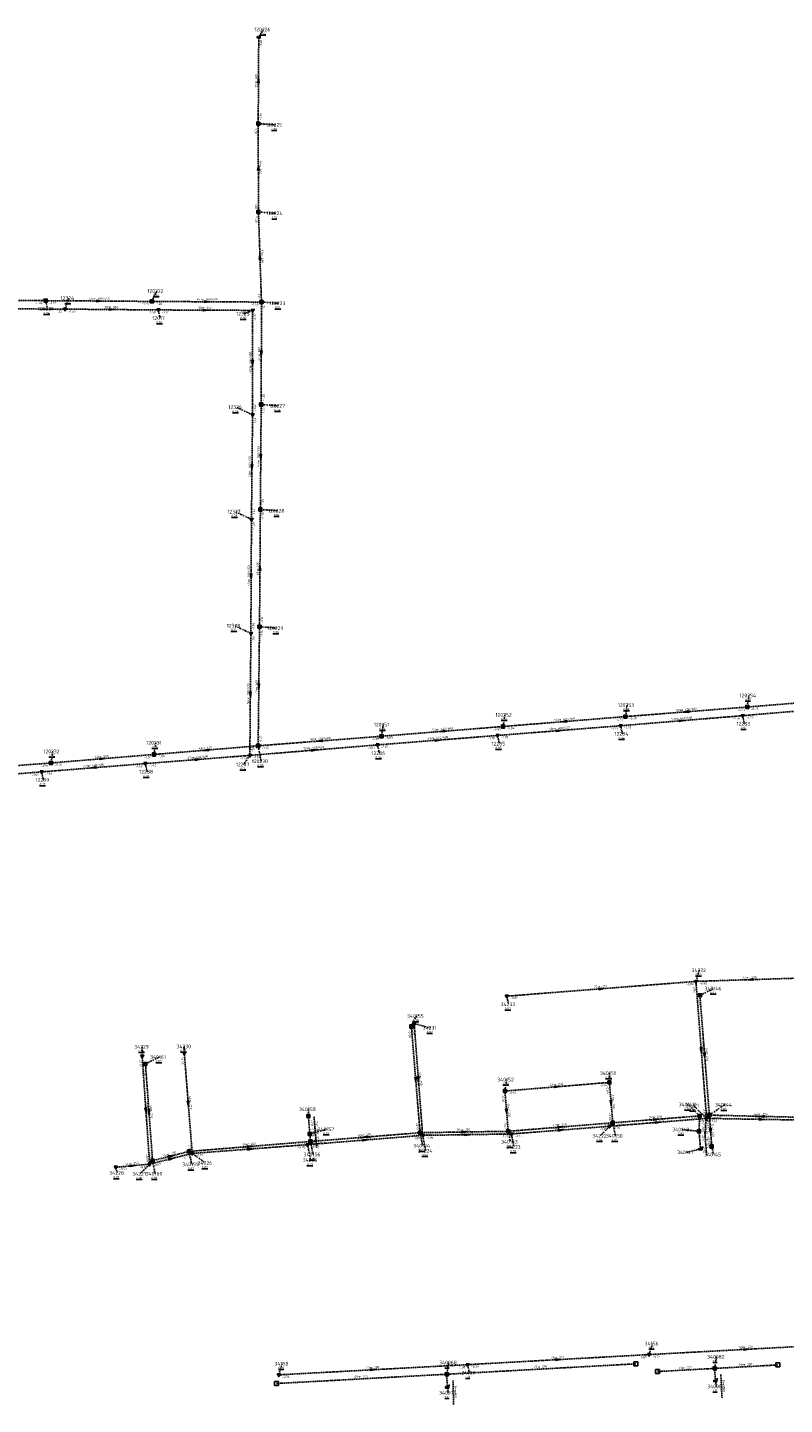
# Model space of a CAD drawing. Extents: x 188323 to 208361, y 565368 to 574910.
# Tile 72 of 256: x 200662 to 200970, y 568777 to 569338. Entities that reach past the tile are written whole.
import ezdxf

# ---------------------------------------------------------------- set-up
doc = ezdxf.new("R2010")
doc.units = 0
doc.linetypes.add('DASHDOT', pattern=[1, 0.5, -0.25, 0, -0.25])
doc.linetypes.add('DASHED', pattern=[0.75, 0.5, -0.25])
doc.layers.get('0').update_dxf_attribs({"linetype": 'CONTINUOUS'})
for name, color, linetype in [('RIO-AFM', 7, 'CONTINUOUS'), ('RIO-BOK', 7, 'CONTINUOUS'), ('RIO-DET', 7, 'CONTINUOUS'), ('RIO-KNP', 7, 'CONTINUOUS'), ('RIO-KNR', 7, 'CONTINUOUS'), ('RIO-LAG_1B', 7, 'DASHED'), ('RIO-LAG_2B', 7, 'DASHED'), ('RIO-LEN', 7, 'CONTINUOUS'), ('RIO-MVD', 1, 'CONTINUOUS'), ('RIO-VRB', 6, 'DASHDOT'), ('RIO-VRH', 7, 'CONTINUOUS')]:
    doc.layers.add(name, color=color, linetype=linetype)
doc.styles.add('RIO-TXT', font='isocp.shx')

# ---------------------------------------------------------------- blocks, each defined once
blk = doc.blocks.new('L_VHR')
blk.add_lwpolyline([(-0.5, 0), (0.5, 0), (-0.5, 0.15), (-0.5, -0.15), (0.5, 0)])
blk = doc.blocks.new('K_IPD')
blk.add_lwpolyline([(-0.496027, 0.307994), (0.503973, 0.307994), (0.003973, -0.558031)], close=True)
blk.add_solid([(-0.496027, 0.307994), (0.503973, 0.307994), (0.003973, -0.558031)])
at = {"style": 'RIO-TXT', "flags": 1}
blk.add_attdef('KNOOPNAAM', (2, 2), '', height=1, dxfattribs=at)
blk = doc.blocks.new('K_IPR')
blk.add_lwpolyline([(-0.5, -0.5), (0.5, -0.5), (0.5, 0.5), (-0.5, 0.5)], close=True)
blk.add_solid([(-0.5, 0.5), (0.5, 0.5), (-0.5, -0.5), (0.5, -0.5)])
at = {"style": 'RIO-TXT', "flags": 1}
blk.add_attdef('KNOOPNAAM', (2, 2), '', height=1, dxfattribs=at)
blk = doc.blocks.new('K_UTB')
blk.add_lwpolyline([(0.5, 0.15), (0.5, -0.3), (-0.5, -0.3), (-0.5, 0.15), (-0.45, 0.15), (-0.45, -0.25), (0, -0.25), (0.45, -0.25), (0.45, 0.15)], close=True)
blk.add_lwpolyline([(0.85, 0.6), (0.55, 0.65), (0.614828, 0.459583), (0.850842, 0.598937)])
blk.add_arc((0.85, -0.25), 0.85, 90, 180)
at = {"style": 'RIO-TXT', "flags": 1}
blk.add_attdef('KNOOPNAAM', (2, 2), '', height=1, dxfattribs=at)
blk = doc.blocks.new('K_DIV')
for p, q in [((-0.65, 0.65), (-0.65, -0.65)), ((0.65, 0.65), (-0.65, 0.65)), ((0.65, -0.65), (0.65, 0.65)), ((-0.65, -0.65), (0.65, -0.65))]:
    blk.add_line(p, q)
blk = doc.blocks.new('583_03______340068____340079_')
at = {"layer": 'RIO-LAG_1B'}
blk.add_line((0, 0), (0.247, -9.818), dxfattribs=at)
at = {"layer": 'RIO-AFM', "style": 'RIO-TXT'}
blk.add_text('r 200', height=0.9, rotation=271.4193, dxfattribs=at).set_placement((0.5966, -3.8167))
at = {"layer": 'RIO-LEN', "style": 'RIO-TXT'}
blk.add_text('5m', height=0.9, rotation=271.4193, dxfattribs=at).set_placement((0.5557, -2.1973))
blk = doc.blocks.new('585_03______340082____340083_')
at = {"layer": 'RIO-LAG_1B'}
blk.add_line((0, 0), (0.497, -9.809), dxfattribs=at)
at = {"layer": 'RIO-AFM', "style": 'RIO-TXT'}
blk.add_text('r 200', height=0.9, rotation=272.8769, dxfattribs=at).set_placement((0.6935, -3.8003))
at = {"layer": 'RIO-LEN', "style": 'RIO-TXT'}
blk.add_text('5m', height=0.9, rotation=272.8769, dxfattribs=at).set_placement((0.6114, -2.1824))
blk = doc.blocks.new('588_03______340147____340148_')
at = {"layer": 'RIO-LAG_1B'}
blk.add_line((0, 0), (-0.765, 9.791), dxfattribs=at)
at = {"layer": 'RIO-AFM', "style": 'RIO-TXT'}
blk.add_text('r 250', height=0.9, rotation=274.456, dxfattribs=at).set_placement((0.0329, 6.0117))
at = {"layer": 'RIO-BOK', "style": 'RIO-TXT'}
for p in [(-2.0513, 8.2861), (-1.7136, 3.9793)]:
    blk.add_text('-0.74', height=0.9, rotation=274.456, dxfattribs=at).set_placement(p)
at = {"layer": 'RIO-LEN', "style": 'RIO-TXT'}
blk.add_text('7m', height=0.9, rotation=274.456, dxfattribs=at).set_placement((-0.0938, 7.6268))
blk = doc.blocks.new('589_03______340148____340149_')
at = {"layer": 'RIO-LAG_1B'}
blk.add_line((0, 0), (0.296, 9.816), dxfattribs=at)
at = {"layer": 'RIO-AFM', "style": 'RIO-TXT'}
blk.add_text('r 250', height=0.9, rotation=88.2609, dxfattribs=at).set_placement((-0.3841, 3.8434))
at = {"layer": 'RIO-BOK', "style": 'RIO-TXT'}
for p in [(1.5721, 5.6749), (1.4416, 1.3569)]:
    blk.add_text('-0.74', height=0.9, rotation=88.2609, dxfattribs=at).set_placement(p)
at = {"layer": 'RIO-LEN', "style": 'RIO-TXT'}
blk.add_text('6m', height=0.9, rotation=88.2609, dxfattribs=at).set_placement((-0.433, 2.2242))
blk = doc.blocks.new('590_03______340156____340157_')
at = {"layer": 'RIO-LAG_1B'}
blk.add_line((0, 0), (-0.801, 9.788), dxfattribs=at)
at = {"layer": 'RIO-AFM', "style": 'RIO-TXT'}
blk.add_text('r 315', height=0.9, rotation=274.6641, dxfattribs=at).set_placement((0.0106, 6.0117))
at = {"layer": 'RIO-BOK', "style": 'RIO-TXT'}
for p in [(-2.0818, 8.2784), (-1.7285, 3.9729)]:
    blk.add_text('-1.16', height=0.9, rotation=274.6641, dxfattribs=at).set_placement(p)
at = {"layer": 'RIO-LEN', "style": 'RIO-TXT'}
blk.add_text('3m', height=0.9, rotation=274.6641, dxfattribs=at).set_placement((-0.1219, 7.6262))
blk = doc.blocks.new('591_03______340157____340158_')
at = {"layer": 'RIO-LAG_1B'}
blk.add_line((0, 0), (-0.794, 9.788), dxfattribs=at)
at = {"layer": 'RIO-AFM', "style": 'RIO-TXT'}
blk.add_text('r 315', height=0.9, rotation=274.623, dxfattribs=at).set_placement((0.0149, 6.0111))
at = {"layer": 'RIO-BOK', "style": 'RIO-TXT'}
for p in [(-2.0759, 8.2793), (-1.7256, 3.9735)]:
    blk.add_text('-1.16', height=0.9, rotation=274.623, dxfattribs=at).set_placement(p)
at = {"layer": 'RIO-LEN', "style": 'RIO-TXT'}
blk.add_text('7m', height=0.9, rotation=274.623, dxfattribs=at).set_placement((-0.1164, 7.6257))

msp = doc.modelspace()

# ---------------------------------------------------------------- linework, layer by layer
at = {"layer": 'RIO-LAG_1B'}
for p, q in [((200756.096, 569298.624), (200756.304, 569333.888)), ((200756.192, 569262.592), (200756.096, 569298.624)), ((200757.424, 569225.92), (200756.192, 569262.592)), ((200633.184, 569226.752), (200669.52, 569226.496)), ((200669.52, 569226.496), (200712.752, 569226.176)), ((200712.752, 569226.176), (200757.424, 569225.92)), ((200757.424, 569225.92), (200757.296, 569184.192)), ((200757.296, 569184.192), (200756.976, 569141.44)), ((200756.976, 569141.44), (200756.624, 569093.696)), ((200756.624, 569093.696), (200756.064, 569045.184)), ((200955.264, 569060.992), (201001.168, 569064.704)), ((200905.664, 569057.088), (200955.264, 569060.992)), ((200855.84, 569053.056), (200905.664, 569057.088)), ((200806.304, 569049.088), (200756.064, 569045.184)), ((200806.304, 569049.088), (200855.84, 569053.056)), ((200756.064, 569045.184), (200713.632, 569041.664)), ((200671.696, 569038.208), (200629.568, 569034.944)), ((200671.696, 569038.208), (200713.632, 569041.664)), ((200939.856, 568894.784), (200935.984, 568943.552)), ((200822.016, 568887.616), (200818.464, 568930.88)), ((200713.056, 568876.224), (200710.16, 568915.648)), ((200899.12, 568908.096), (200856.576, 568904.576)), ((200900.512, 568891.648), (200899.12, 568908.096)), ((200856.576, 568904.576), (200857.936, 568888.192)), ((200777.12, 568887.104), (200776.528, 568894.4)), ((200900.512, 568891.648), (200857.936, 568888.192)), ((200935.856, 568894.464), (200900.512, 568891.648)), ((200935.664, 568888.192), (200935.856, 568894.464)), ((200982.224, 568893.76), (200939.856, 568894.784)), ((200939.856, 568894.784), (200940.832, 568881.984)), ((200777.376, 568884.032), (200777.12, 568887.104)), ((200822.016, 568887.616), (200777.376, 568884.032)), ((200857.936, 568888.192), (200822.016, 568887.616)), ((200936.224, 568881.024), (200935.664, 568888.192)), ((200727.936, 568880), (200713.056, 568876.224)), ((200777.376, 568884.032), (200727.936, 568880)), ((200909.856, 568793.472), (200832.928, 568789.248)), ((200942.016, 568791.616), (200918.704, 568790.336)), ((200967.68, 568793.024), (200942.016, 568791.616)), ((200942.016, 568791.616), (200942.272, 568786.624)), ((200832.928, 568789.248), (200763.6, 568785.472)), ((200832.928, 568789.248), (200833.056, 568784))]:
    msp.add_line(p, q, dxfattribs=at)
at = {"layer": 'RIO-LAG_2B'}
for p, q in [((200639.44, 569223.232), (200677.408, 569223.04)), ((200677.408, 569223.04), (200715.44, 569222.72)), ((200715.44, 569222.72), (200753.824, 569222.528)), ((200753.824, 569222.528), (200753.792, 569180.032)), ((200753.792, 569180.032), (200753.344, 569137.408)), ((200753.344, 569137.408), (200753.104, 569091.008)), ((200752.688, 569041.28), (200753.104, 569091.008)), ((200999.488, 569061.376), (200953.424, 569057.472)), ((200903.696, 569053.376), (200853.584, 569049.408)), ((200953.424, 569057.472), (200903.696, 569053.376)), ((200853.584, 569049.408), (200804.72, 569045.568)), ((200804.72, 569045.568), (200752.688, 569041.28)), ((200710.112, 569037.952), (200667.872, 569034.56)), ((200752.688, 569041.28), (200710.112, 569037.952)), ((200625.824, 569031.36), (200667.872, 569034.56)), ((200934.368, 568949.248), (200857.344, 568943.232)), ((200934.368, 568949.248), (200978.736, 568950.656)), ((200938.72, 568893.44), (200934.368, 568949.248)), ((200823.072, 568886.528), (200819.616, 568932.032)), ((200711.872, 568874.816), (200708.816, 568918.848)), ((200729.216, 568879.168), (200725.984, 568920)), ((200938.72, 568893.44), (200899.232, 568890.24)), ((200983.472, 568892.672), (200938.72, 568893.44)), ((200823.072, 568886.528), (200776.192, 568882.752)), ((200859.216, 568887.104), (200823.072, 568886.528)), ((200899.232, 568890.24), (200859.216, 568887.104)), ((200776.192, 568882.752), (200729.216, 568879.168)), ((200711.872, 568874.816), (200698.096, 568873.536)), ((200729.216, 568879.168), (200711.872, 568874.816)), ((200915.264, 568797.248), (200994.64, 568801.536)), ((200841.376, 568793.152), (200915.264, 568797.248)), ((200764.48, 568788.992), (200841.376, 568793.152))]:
    msp.add_line(p, q, dxfattribs=at)
at = {"layer": 'RIO-VRB'}
for p, q in [((200756.3, 569333.9), (200758.2764, 569336.9558)), ((200756.1, 569298.6), (200763.0675, 569298.0713)), ((200756.2, 569262.6), (200763.1675, 569262.0713)), ((200677.4, 569223.01), (200678.7933, 569227.5394)), ((200712.75, 569226.19), (200714.7871, 569230.4193)), ((200669.52, 569226.5), (200670.2271, 569223.1868)), ((200715.44, 569222.73), (200716.1471, 569219.4168)), ((200753.82, 569222.51), (200750.2917, 569221.1712)), ((200757.42, 569225.94), (200764.3875, 569225.4113)), ((200753.8, 569180), (200747.151, 569183.1179)), ((200757.3, 569184.19), (200764.2675, 569183.6613)), ((200753.34, 569137.44), (200746.691, 569140.5579)), ((200756.98, 569141.44), (200763.9475, 569140.9113)), ((200753.11, 569091), (200746.461, 569094.1179)), ((200756.63, 569093.69), (200763.5975, 569093.1613)), ((200955.27, 569061), (200955.9771, 569065.7132)), ((200905.67, 569057.06), (200906.3771, 569061.7732)), ((200806.3, 569049.1), (200807.0071, 569053.8132)), ((200855.84, 569053.06), (200856.5471, 569057.7732)), ((200903.7, 569053.38), (200904.4071, 569050.0668)), ((200953.42, 569057.5), (200954.1271, 569054.1868)), ((200853.59, 569049.38), (200854.2971, 569046.0668)), ((200671.7, 569038.19), (200672.4071, 569042.9032)), ((200713.63, 569041.68), (200714.3371, 569046.3932)), ((200756.07, 569045.16), (200757.2976, 569038.8923)), ((200804.72, 569045.56), (200805.4271, 569042.2468)), ((200710.12, 569037.92), (200710.8271, 569034.6068)), ((200752.69, 569041.31), (200750.1544, 569037.6138)), ((200667.88, 569034.58), (200668.5871, 569031.2668)), ((200934.36, 568949.23), (200935.7533, 568953.7594)), ((200857.34, 568943.22), (200858.0471, 568939.9068)), ((200935.99, 568943.56), (200941.6986, 568946.338)), ((200818.47, 568930.9), (200820.5071, 568935.1293)), ((200819.61, 568932.03), (200826.2582, 568930.31)), ((200708.81, 568918.82), (200708.8095, 568922.595)), ((200725.98, 568919.98), (200725.9797, 568922.755)), ((200710.16, 568915.65), (200715.8686, 568918.428)), ((200856.57, 568904.57), (200857.2771, 568909.2832)), ((200899.12, 568908.12), (200899.1195, 568911.895)), ((200776.53, 568894.41), (200776.5297, 568897.185)), ((200935.85, 568894.49), (200931.1953, 568899.0938)), ((200938.72, 568893.45), (200933.2991, 568898.6964)), ((200939.85, 568894.76), (200945.9769, 568898.9978)), ((200900.52, 568891.66), (200901.5741, 568886.3771)), ((200777.12, 568887.1), (200784.0875, 568889.0287)), ((200822.01, 568887.61), (200823.0641, 568882.3271)), ((200823.07, 568886.5), (200824.2976, 568880.2323)), ((200857.94, 568888.21), (200858.8206, 568883.912)), ((200859.21, 568887.09), (200860.2641, 568881.8071)), ((200899.24, 568890.26), (200895.337, 568886.3047)), ((200935.66, 568888.2), (200928.585, 568888.8978)), ((200727.94, 568880.01), (200728.9941, 568874.7271)), ((200776.2, 568882.75), (200777.4276, 568876.4823)), ((200777.37, 568884.03), (200778.4241, 568878.7471)), ((200936.22, 568881), (200930.5121, 568879.6202)), ((200940.83, 568882.01), (200941.5371, 568878.6968)), ((200711.88, 568874.83), (200707.977, 568870.8747)), ((200713.05, 568876.2), (200714.1041, 568870.9171)), ((200729.21, 568879.14), (200734.6294, 568875.2919)), ((200698.1, 568873.55), (200698.6335, 568871.2216)), ((200915.26, 568797.24), (200916.6533, 568801.7694)), ((200942.02, 568791.62), (200942.7271, 568796.3332)), ((200764.48, 568789.01), (200765.8733, 568793.5394)), ((200832.92, 568789.27), (200833.6271, 568793.9832)), ((200841.37, 568793.18), (200842.0771, 568789.8668)), ((200942.27, 568786.63), (200942.8035, 568784.3016)), ((200833.05, 568783.99), (200833.5835, 568781.6616))]:
    msp.add_line(p, q, dxfattribs=at)

# ---------------------------------------------------------------- block references
at = {"layer": 'RIO-DET'}
for name, p in [('591_03______340157____340158_', (200779.616, 568884.608)), ('590_03______340156____340157_', (200779.872, 568881.536)), ('589_03______340148____340149_', (200938.16, 568885.696)), ('588_03______340147____340148_', (200938.72, 568878.528)), ('583_03______340068____340079_', (200835.424, 568786.752)), ('585_03______340082____340083_', (200944.512, 568789.12))]:
    msp.add_blockref(name, p, dxfattribs=at)
at = {"layer": 'RIO-KNP', "xscale": 1.25, "yscale": 1.25, "zscale": 1.25}
for name, p in [('K_UTB', (200756.304, 569333.888)), ('K_IPR', (200756.096, 569298.624)), ('K_IPR', (200756.192, 569262.592)), ('K_IPR', (200669.52, 569226.496)), ('K_IPD', (200677.408, 569223.04)), ('K_IPR', (200712.752, 569226.176)), ('K_IPD', (200715.44, 569222.72)), ('K_IPD', (200753.824, 569222.528)), ('K_IPR', (200757.424, 569225.92)), ('K_IPR', (200757.296, 569184.192)), ('K_IPD', (200753.792, 569180.032)), ('K_IPD', (200753.344, 569137.408)), ('K_IPR', (200756.976, 569141.44)), ('K_IPR', (200756.624, 569093.696)), ('K_IPD', (200753.104, 569091.008)), ('K_IPR', (200955.264, 569060.992)), ('K_IPR', (200855.84, 569053.056)), ('K_IPD', (200903.696, 569053.376)), ('K_IPR', (200905.664, 569057.088)), ('K_IPD', (200953.424, 569057.472)), ('K_IPR', (200806.304, 569049.088)), ('K_IPD', (200853.584, 569049.408)), ('K_IPR', (200713.632, 569041.664)), ('K_IPR', (200756.064, 569045.184)), ('K_IPD', (200804.72, 569045.568)), ('K_IPR', (200671.696, 569038.208)), ('K_IPD', (200710.112, 569037.952)), ('K_IPD', (200752.688, 569041.28)), ('K_IPD', (200667.872, 569034.56)), ('K_IPD', (200934.368, 568949.248)), ('K_IPD', (200857.344, 568943.232)), ('K_IPR', (200935.984, 568943.552)), ('K_IPR', (200818.464, 568930.88)), ('K_IPD', (200819.616, 568932.032)), ('K_IPD', (200708.816, 568918.848)), ('K_IPD', (200725.984, 568920)), ('K_IPR', (200710.16, 568915.648)), ('K_IPR', (200899.12, 568908.096)), ('K_IPR', (200856.576, 568904.576)), ('K_IPR', (200776.528, 568894.4)), ('K_IPR', (200900.512, 568891.648)), ('K_IPR', (200935.856, 568894.464)), ('K_IPD', (200938.72, 568893.44)), ('K_IPR', (200939.856, 568894.784)), ('K_IPR', (200777.12, 568887.104)), ('K_IPR', (200822.016, 568887.616)), ('K_IPD', (200823.072, 568886.528)), ('K_IPR', (200857.936, 568888.192)), ('K_IPD', (200859.216, 568887.104)), ('K_IPD', (200899.232, 568890.24)), ('K_IPR', (200935.664, 568888.192)), ('K_IPR', (200727.936, 568880)), ('K_IPD', (200729.216, 568879.168)), ('K_IPD', (200776.192, 568882.752)), ('K_IPR', (200777.376, 568884.032)), ('K_UTB', (200936.224, 568881.024)), ('K_IPR', (200940.832, 568881.984)), ('K_IPD', (200698.096, 568873.536)), ('K_IPD', (200711.872, 568874.816)), ('K_IPR', (200713.056, 568876.224)), ('K_IPD', (200915.264, 568797.248)), ('K_IPR', (200832.928, 568789.248)), ('K_IPD', (200841.376, 568793.152)), ('K_DIV', (200909.856, 568793.472)), ('K_DIV', (200918.704, 568790.336)), ('K_IPR', (200942.016, 568791.616)), ('K_DIV', (200967.68, 568793.024)), ('K_DIV', (200763.6, 568785.472)), ('K_IPD', (200764.48, 568788.992)), ('K_UTB', (200833.056, 568784)), ('K_UTB', (200942.272, 568786.624))]:
    msp.add_blockref(name, p, dxfattribs=at)
at = {"layer": 'RIO-VRH', "xscale": 2, "yscale": 2, "zscale": 2}
for p, rotation in [((200756.2, 569316.25), 89.6663), ((200756.15, 569280.6), 90.1682), ((200756.81, 569244.27), 91.9149), ((200691.135, 569226.345), 359.5892), ((200696.42, 569222.87), 359.5783), ((200734.63, 569222.62), 359.6716), ((200735.085, 569226.065), 359.6794), ((200757.36, 569205.065), 269.8263), ((200753.81, 569201.255), 269.964), ((200757.14, 569162.815), 269.5621), ((200753.57, 569158.72), 269.3717), ((200753.225, 569114.22), 269.7072), ((200756.805, 569117.565), 449.571), ((200756.35, 569069.425), 269.3299), ((200752.9, 569066.155), 269.5067), ((200930.47, 569059.03), 184.5413), ((200880.755, 569055.06), 184.589), ((200928.56, 569055.44), 364.7365), ((200829.155, 569047.47), 364.4691), ((200831.07, 569051.08), 184.5698), ((200878.645, 569051.38), 364.5635), ((200734.85, 569043.42), 184.6872), ((200778.705, 569043.435), 364.6693), ((200781.185, 569047.13), 184.4846), ((200689, 569036.25), 184.5206), ((200692.665, 569039.935), 4.7575), ((200731.405, 569039.615), 364.5526), ((200956.545, 568949.95), 181.8587), ((200895.85, 568946.225), 364.4614), ((200936.54, 568921.34), 274.478), ((200937.92, 568919.16), 274.5312), ((200820.24, 568909.255), 274.6835), ((200821.34, 568909.265), 274.3544), ((200877.845, 568906.345), 364.7687), ((200710.345, 568896.825), 274.0008), ((200711.605, 568895.925), 274.1985), ((200727.595, 568899.56), 274.5307), ((200857.255, 568896.39), 274.7954), ((200899.82, 568899.89), 274.8702), ((200918.185, 568893.075), 364.5793), ((200918.98, 568891.855), 364.619), ((200961.04, 568894.26), 178.6484), ((200961.095, 568893.07), 359.0271), ((200799.69, 568885.82), 184.5847), ((200839.975, 568887.91), 360.9566), ((200841.14, 568886.795), 360.9352), ((200879.225, 568888.675), 364.5274), ((200879.23, 568889.935), 364.6317), ((200940.34, 568888.385), 274.4039), ((200752.655, 568882.02), 364.649), ((200752.705, 568880.945), 364.3927), ((200799.635, 568884.625), 364.5739), ((200704.99, 568874.19), 365.3063), ((200720.495, 568878.105), 374.3513), ((200720.545, 568876.985), 373.9648), ((200878.315, 568795.21), 3.1447), ((200954.95, 568799.4), 3.1148), ((200802.925, 568791.095), 3.104)]:
    msp.add_blockref('L_VHR', p, dxfattribs=dict(at, rotation=rotation))

# ---------------------------------------------------------------- texts
at = {"layer": 'RIO-AFM', "style": 'RIO-TXT'}
for s, rotation, p in [('r 600', 89.6663, (200755.6954, 569315.4426)), ('r 600', 270.1682, (200756.6586, 569281.4117)), ('r 600', 271.9149, (200757.2939, 569245.0969)), ('e 300/450', 359.5892, (200689.2484, 569226.871)), ('e 300/450', 359.6794, (200733.1973, 569226.5885)), ('r 300', 359.5783, (200695.6135, 569223.3875)), ('r 300', 359.6716, (200733.8224, 569223.1363)), ('e 300/450', 449.964, (200753.2968, 569199.365)), ('r 600', 449.8263, (200756.845, 569204.2561)), ('e 300/450', 449.5621, (200756.6135, 569160.9285)), ('e 300/450', 449.3717, (200753.0373, 569156.8352)), ('e 300/450', 449.7072, (200752.7021, 569112.332)), ('r 600', 449.571, (200756.2844, 569116.7584)), ('r 600', 449.3299, (200755.8258, 569068.6206)), ('e 300/450', 89.5067, (200752.384, 569064.269)), ('e 400/600', 4.5413, (200928.5463, 569059.3788)), ('e 400/600', 4.589, (200878.831, 569055.4072)), ('e 400/600', 364.7365, (200926.6335, 569055.7967)), ('e 400/600', 364.4846, (200779.2601, 569047.4954)), ('e 400/600', 364.4691, (200827.2304, 569047.8355)), ('e 400/600', 4.5698, (200829.1462, 569051.4278)), ('e 400/600', 364.5635, (200876.7196, 569051.7427)), ('r 500', 364.6872, (200734.0003, 569043.865)), ('e 400/600', 364.6693, (200776.7789, 569043.7947)), ('e 400/600', 364.5206, (200687.0748, 569036.6116)), ('r 500', 4.7575, (200691.8159, 569040.3661)), ('e 400/600', 364.5526, (200729.4797, 569039.9756)), ('r 250', 364.4614, (200895.0014, 568946.6843)), ('r 250', 1.8587, (200955.7191, 568950.4235)), ('r 250', 274.478, (200936.9925, 568922.1882)), ('r 250', 274.5312, (200938.3695, 568920.0085)), ('r 250', 274.6835, (200820.6855, 568910.1046)), ('r 250', 274.3544, (200821.7911, 568910.112)), ('r 250', 364.7687, (200876.9945, 568906.7888)), ('r 250', 274.0008, (200710.8008, 568897.6695)), ('r 250', 274.1985, (200712.0564, 568896.7708)), ('r 250', 274.5307, (200728.042, 568900.4084)), ('r 250', 274.7954, (200857.6903, 568897.2397)), ('r 250', 274.8702, (200900.2542, 568900.7403)), ('r 250', 364.6317, (200878.3807, 568890.3809)), ('r 250', 364.5793, (200917.3365, 568893.5194)), ('r 250', 364.619, (200918.1308, 568892.3001)), ('r 250', 358.6484, (200960.2417, 568894.7919)), ('r 250', 359.0271, (200960.2934, 568893.5974)), ('r 250', 364.5739, (200798.7859, 568885.0731)), ('r 250', 364.5847, (200798.8411, 568886.2673)), ('r 250', 360.9566, (200839.1563, 568888.4073)), ('r 250', 360.9352, (200840.3211, 568887.2926)), ('r 250', 364.5274, (200878.3767, 568889.1216)), ('r 250', 274.4039, (200940.7799, 568889.2317)), ('r 250', 374.3513, (200719.5847, 568878.3927)), ('r 250', 364.649, (200751.8056, 568882.4678)), ('r 250', 364.3927, (200751.8575, 568881.3958)), ('r 250', 365.3063, (200704.1365, 568874.6168)), ('r 250', 373.9648, (200719.6364, 568877.2795)), ('r 250', 3.1447, (200877.4786, 568795.6648)), ('r 250', 3.1148, (200954.1139, 568799.8552)), ('r 250', 3.104, (200802.0887, 568791.5504)), ('r 200', 363.1395, (200870.5469, 568791.8587)), ('r 200', 363.1904, (200929.5227, 568791.431)), ('r 200', 363.1003, (200954.0132, 568792.778)), ('r 200', 363.1456, (200797.422, 568787.8412))]:
    msp.add_text(s, height=0.9, rotation=rotation, dxfattribs=at).set_placement(p)
at = {"layer": 'RIO-BOK', "style": 'RIO-TXT'}
for s, rotation, p in [('-1.40', 89.6663, (200757.6767, 569329.7913)), ('-1.30', 89.6663, (200757.5079, 569299.9918)), ('-1.30', 270.1682, (200754.7048, 569297.1955)), ('-1.20', 270.1682, (200754.8088, 569266.6956)), ('-1.20', 271.9149, (200754.8482, 569261.1536)), ('-1.12', 271.9149, (200755.9051, 569229.9915)), ('-1.22', 359.6058, (200665.4104, 569225.1487)), ('-1.22', 359.5892, (200670.9106, 569225.0909)), ('-1.33', 359.6378, (200673.2913, 569221.6574)), ('-1.33', 359.5783, (200678.7903, 569221.6006)), ('-1.26', 359.5892, (200708.6408, 569224.8442)), ('-1.40', 359.5783, (200711.3306, 569221.3817)), ('-1.26', 359.6794, (200714.1428, 569224.7831)), ('-1.12', 359.6716, (200716.8326, 569221.3229)), ('-1.37', 359.6716, (200749.7122, 569221.1552)), ('-1.30', 359.6794, (200753.3123, 569224.5887)), ('-1.12', 449.8263, (200758.7843, 569221.8365)), ('-1.37', 449.964, (200755.1937, 569218.41)), ('-1.25', 449.8263, (200758.7031, 569185.5866)), ('-1.42', 449.964, (200755.1998, 569181.4)), ('-1.25', 449.5621, (200758.6448, 569180.0803)), ('-1.42', 449.3717, (200755.1312, 569175.8855)), ('-1.38', 449.5621, (200758.3896, 569142.8302)), ('-1.49', 449.3717, (200754.7542, 569138.8255)), ('-1.38', 449.571, (200758.3222, 569137.3304)), ('-1.49', 449.7072, (200754.6928, 569133.3333)), ('-1.56', 449.7072, (200754.516, 569092.3937)), ('-1.16', 449.571, (200758.0393, 569095.0804)), ('-1.56', 89.5067, (200754.4753, 569086.8873)), ('-1.16', 449.3299, (200757.9544, 569089.5749)), ('-0.73', 4.5413, (200951.2933, 569059.2797)), ('-0.73', 4.5958, (200956.7775, 569059.7167)), ('-0.79', 4.589, (200901.6947, 569055.3364)), ('-0.79', 4.5413, (200907.1762, 569055.7752)), ('-1.76', 364.7365, (200949.4475, 569055.7951)), ('-1.76', 364.8146, (200954.9332, 569056.2234)), ('-1.27', 449.3299, (200757.4852, 569046.5444)), ('-0.89', 364.4846, (200802.3201, 569047.413)), ('-0.89', 4.5698, (200807.8069, 569047.816)), ('-1.70', 364.4691, (200849.6099, 569047.6932)), ('-0.84', 4.5698, (200851.8643, 569051.3377)), ('-1.70', 364.5635, (200855.0976, 569048.0968)), ('-0.84', 4.589, (200857.3473, 569051.7765)), ('-1.73', 364.5635, (200899.7223, 569051.6874)), ('-1.73', 364.7365, (200905.2114, 569052.1013)), ('-1.01', 364.6872, (200752.0964, 569043.454)), ('-1.59', 89.5067, (200754.1018, 569042.6979)), ('-1.32', 364.4846, (200757.5758, 569043.8747)), ('-1.67', 364.6693, (200800.7455, 569043.8613)), ('-1.67', 364.4691, (200806.2254, 569044.2743)), ('-0.94', 364.3972, (200667.7178, 569036.5039)), ('-0.94', 4.7575, (200673.2111, 569036.9109)), ('-1.62', 364.5206, (200706.141, 569036.2253)), ('-1.04', 4.7575, (200709.659, 569039.9446)), ('-1.62', 364.5526, (200711.6273, 569036.6365)), ('-1.04', 364.6872, (200715.1403, 569040.4)), ('-1.64', 364.5526, (200748.712, 569039.6133)), ('-1.64', 364.6693, (200754.1999, 569040.0296)), ('-1.64', 4.391, (200663.8982, 569032.8701)), ('-1.64', 364.5206, (200669.3866, 569033.2956)), ('-0.82', 364.4614, (200930.3783, 568947.5616)), ('-0.98', 274.478, (200933.0743, 568947.7246)), ('-0.98', 1.8587, (200935.8045, 568947.8761)), ('-0.52', 364.4614, (200858.8453, 568941.9341)), ('-0.52', 274.5312, (200934.7057, 568942.0534)), ('-0.89', 274.3544, (200818.321, 568930.5273)), ('-0.50', 274.6835, (200817.1897, 568929.39)), ('-0.51', 274.0008, (200707.5118, 568917.3253)), ('-0.58', 274.1985, (200708.867, 568914.1509)), ('-0.50', 274.5307, (200724.6957, 568918.4734)), ('-0.60', 274.7954, (200855.2927, 568903.0575)), ('-0.60', 364.7687, (200858.0821, 568903.2922)), ('-0.64', 364.7687, (200895.1484, 568906.4083)), ('-0.64', 274.8702, (200897.8446, 568906.6058)), ('-1.17', 274.478, (200937.0376, 568897.4305)), ('-0.57', 274.5312, (200938.1594, 568898.7388)), ('-0.54', 274.6835, (200820.3054, 568891.5841)), ('-0.62', 274.7954, (200856.2106, 568892.1791)), ('-0.70', 364.6317, (200896.5446, 568889.9579)), ('-0.66', 274.8702, (200898.7854, 568895.627)), ('-0.70', 364.5793, (200902.0279, 568890.3772)), ('-0.74', 364.5793, (200931.8738, 568892.7869)), ('-1.41', 364.619, (200934.7443, 568891.7468)), ('-0.69', 274.4039, (200938.5623, 568893.2562)), ('-1.41', 359.0271, (200940.0967, 568892.0273)), ('-0.69', 358.6484, (200941.2173, 568893.3282)), ('-0.54', 364.5847, (200818.0333, 568885.9125)), ('-1.08', 364.5739, (200819.0924, 568884.8046)), ('-1.08', 274.3544, (200821.3897, 568890.4837)), ('-0.62', 360.9566, (200823.4338, 568886.2345)), ('-1.08', 360.9352, (200824.4933, 568885.1239)), ('-0.66', 360.9566, (200853.8643, 568886.7619)), ('-1.21', 360.9352, (200855.1329, 568885.6436)), ('-0.66', 364.6317, (200859.4491, 568886.9286)), ('-1.21', 364.5274, (200860.7167, 568885.8058)), ('-1.31', 364.5274, (200895.2618, 568888.5635)), ('-1.31', 364.619, (200900.7488, 568888.9782)), ('-0.70', 274.4039, (200939.1254, 568885.991)), ('-0.62', 274.1985, (200711.3766, 568880.1885)), ('-0.76', 274.5307, (200727.5144, 568883.1186)), ('-1.11', 364.649, (200729.4495, 568878.729)), ('-0.95', 364.3927, (200772.2174, 568881.0673)), ('-1.16', 364.649, (200773.3951, 568882.331)), ('-0.95', 364.5739, (200777.7078, 568881.4671)), ('-0.59', 364.5847, (200778.878, 568882.7473)), ('-0.69', 365.3063, (200707.9268, 568873.063)), ('-0.69', 274.0008, (200710.2232, 568878.8247)), ('-0.69', 373.9648, (200713.5769, 568873.8103)), ('-0.62', 374.3513, (200714.7538, 568875.1918)), ('-0.63', 374.3513, (200724.3132, 568877.6443)), ('-0.76', 373.9648, (200725.5667, 568876.8003)), ('-0.76', 364.3927, (200730.7137, 568877.8523)), ('-0.52', 365.3063, (200699.6241, 568872.2864)), ('-0.57', 3.1447, (200911.2423, 568795.6171)), ('-0.57', 3.1148, (200916.7338, 568795.9181)), ('-0.38', 3.104, (200837.3506, 568791.56)), ('-0.38', 3.1447, (200842.8445, 568791.8589)), ('-0.14', 3.104, (200765.9535, 568787.6879))]:
    msp.add_text(s, height=0.9, rotation=rotation, dxfattribs=at).set_placement(p)
at = {"layer": 'RIO-KNR', "style": 'RIO-TXT'}
for s, p in [('120226', (200754.4514, 569336.2058)), ('120225', (200759.2425, 569297.3213)), ('120224', (200759.3425, 569261.3213)), ('12324', (200675.6058, 569226.7894)), ('120222', (200710.9621, 569229.6693)), ('120221', (200666.4021, 569222.4368)), ('12325', (200747.1042, 569220.4212)), ('120223', (200760.5625, 569224.6613)), ('12017', (200712.9596, 569218.6668)), ('12326', (200743.9635, 569182.3679)), ('120227', (200760.4425, 569182.9113)), ('12327', (200743.5035, 569139.8079)), ('120228', (200760.1225, 569140.1613)), ('12328', (200743.2735, 569093.3679)), ('120229', (200759.7725, 569092.4113)), ('120254', (200952.1521, 569064.9632)), ('120253', (200902.5521, 569061.0232)), ('120251', (200803.1821, 569053.0632)), ('120252', (200852.7221, 569057.0232)), ('12283', (200950.9396, 569053.4368)), ('12284', (200901.2196, 569049.3168)), ('120232', (200668.5821, 569042.1532)), ('120231', (200710.5121, 569045.6432)), ('12286', (200802.2396, 569041.4968)), ('12285', (200851.1096, 569045.3168)), ('12287', (200746.9669, 569036.8638)), ('120230', (200753.4726, 569038.1423)), ('12289', (200665.3996, 569030.5168)), ('12288', (200707.6396, 569033.8568)), ('34232', (200932.5658, 568953.0094)), ('340146', (200937.8736, 568945.588)), ('340155', (200816.6821, 568934.3793)), ('34233', (200854.8596, 568939.1568)), ('34231', (200823.0707, 568929.56)), ('34229', (200705.622, 568921.845)), ('340161', (200712.0436, 568917.678)), ('34230', (200722.7922, 568922.005)), ('340152', (200853.4521, 568908.5332)), ('340151', (200895.2945, 568911.145)), ('340158', (200772.7047, 568896.435)), ('340149', (200927.3703, 568898.3438)), ('34221', (200930.1116, 568897.9464)), ('340144', (200942.1519, 568898.2478)), ('340157', (200780.2625, 568888.2787)), ('34222', (200892.1495, 568885.5547)), ('340150', (200897.7491, 568885.6271)), ('340148', (200924.76, 568888.1478)), ('340156', (200774.5991, 568877.9971)), ('340154', (200819.2391, 568881.5771)), ('34224', (200821.1101, 568879.4823)), ('340153', (200854.9956, 568883.162)), ('34223', (200857.0766, 568881.0571)), ('340147', (200926.6871, 568878.8702)), ('340159', (200725.1691, 568873.9771)), ('34226', (200731.4419, 568874.5419)), ('34225', (200774.2401, 568875.7323)), ('340145', (200937.7121, 568877.9468)), ('34228', (200695.446, 568870.4716)), ('34227', (200704.7895, 568870.1247)), ('340160', (200710.2791, 568870.1671)), ('34156', (200913.4658, 568801.0194)), ('340082', (200938.9021, 568795.5832)), ('34158', (200762.6858, 568792.7894)), ('340068', (200829.8021, 568793.2332)), ('34157', (200838.8896, 568789.1168)), ('340083', (200938.9785, 568783.5516)), ('340079', (200829.7585, 568780.9116))]:
    msp.add_text(s, height=1.5, dxfattribs=at).set_placement(p)
at = {"layer": 'RIO-LEN', "style": 'RIO-TXT'}
for s, rotation, p in [('35m', 89.6663, (200755.6832, 569313.2827)), ('36m', 270.1682, (200756.6513, 569283.5717)), ('37m', 271.9149, (200757.2207, 569247.2557)), ('43m', 359.5892, (200687.0885, 569226.8852)), ('45m', 359.6794, (200731.0373, 569226.5993)), ('38m', 359.5783, (200693.4536, 569223.402)), ('38m', 359.6716, (200731.6624, 569223.1473)), ('43m', 449.964, (200753.2972, 569197.205)), ('42m', 449.8263, (200756.8401, 569202.0962)), ('43m', 449.5621, (200756.5987, 569158.7686)), ('43m', 449.3717, (200753.0153, 569154.6753)), ('48m', 449.571, (200756.27, 569114.5985)), ('46m', 449.7072, (200752.6928, 569110.1721)), ('49m', 449.3299, (200755.8023, 569066.4608)), ('50m', 89.5067, (200752.3658, 569062.1091)), ('50m', 4.5413, (200926.3931, 569059.2077)), ('50m', 4.589, (200876.6779, 569055.2343)), ('50m', 364.7365, (200924.481, 569055.617)), ('50m', 364.4846, (200777.1069, 569047.3251)), ('49m', 364.4691, (200825.0771, 569047.6658)), ('50m', 4.5698, (200826.9931, 569051.2557)), ('50m', 364.5635, (200874.5666, 569051.5694)), ('43m', 364.6872, (200731.8477, 569043.6871)), ('52m', 364.6693, (200774.6262, 569043.6175)), ('42m', 364.5206, (200684.9217, 569036.44)), ('42m', 4.7575, (200689.6633, 569040.1869)), ('43m', 364.5526, (200727.3266, 569039.8028)), ('77m', 364.4614, (200892.848, 568946.5149)), ('44m', 1.8587, (200953.5602, 568950.3534)), ('56m', 274.478, (200936.8228, 568924.3415)), ('49m', 274.5312, (200938.1978, 568922.1617)), ('43m', 274.6835, (200820.5081, 568912.2573)), ('46m', 274.3544, (200821.626, 568912.2657)), ('43m', 364.7687, (200874.8421, 568906.6079)), ('41m', 274.5307, (200727.8703, 568902.5616)), ('17m', 274.8702, (200900.0698, 568902.8924)), ('44m', 274.0008, (200710.649, 568899.8242)), ('40m', 274.1985, (200711.8972, 568898.925)), ('16m', 274.7954, (200857.5087, 568899.392)), ('43m', 364.6317, (200876.2279, 568890.2051)), ('35m', 364.5793, (200915.1835, 568893.3456)), ('40m', 364.619, (200915.9779, 568892.1248)), ('13m', 274.4039, (200940.613, 568891.3853)), ('42m', 358.6484, (200958.0823, 568894.8415)), ('45m', 359.0271, (200958.1337, 568893.6327)), ('47m', 364.5739, (200796.6329, 568884.8995)), ('45m', 364.5847, (200796.6881, 568886.0932)), ('36m', 360.9566, (200836.9967, 568888.3698)), ('36m', 360.9352, (200838.1614, 568887.256)), ('40m', 364.5274, (200876.2235, 568888.9498)), ('50m', 364.649, (200749.6528, 568882.2914)), ('47m', 364.3927, (200749.704, 568881.229)), ('14m', 365.3063, (200701.9859, 568874.4156)), ('15m', 374.3513, (200717.4924, 568877.8559)), ('18m', 373.9648, (200717.5405, 568876.7569)), ('74m', 3.1447, (200875.3219, 568795.5463)), ('80m', 3.1148, (200951.9571, 568799.7379)), ('77m', 3.104, (200799.9319, 568791.4334)), ('77m', 363.1395, (200868.3903, 568791.739)), ('23m', 363.1904, (200927.3661, 568791.3094)), ('26m', 363.1003, (200951.8564, 568792.6598)), ('69m', 363.1456, (200795.2654, 568787.7213))]:
    msp.add_text(s, height=0.9, rotation=rotation, dxfattribs=at).set_placement(p)
at = {"layer": 'RIO-MVD', "style": 'RIO-TXT'}
for s, p in [('%%U0.94', (200756.7464, 569334.8058)), ('%%U1.22', (200761.5375, 569295.9213)), ('%%U1.21', (200761.6375, 569259.9213)), ('%%U0.94', (200713.2571, 569228.2693)), ('%%U0.94', (200668.6971, 569221.0368)), ('%%U0.85', (200677.2633, 569225.3894)), ('%%U0.94', (200762.8575, 569223.2613)), ('%%U0.83', (200714.6171, 569217.2668)), ('%%U0.85', (200748.7617, 569219.0212)), ('%%U0.94', (200762.7375, 569181.5113)), ('%%U0.94', (200745.621, 569180.9679)), ('%%U0.78', (200745.161, 569138.4079)), ('%%U0.81', (200762.4175, 569138.7613)), ('%%U0.79', (200744.931, 569091.9679)), ('%%U0.80', (200762.0675, 569091.0113)), ('%%U0.94', (200904.8471, 569059.6232)), ('%%U0.91', (200954.4471, 569063.5632)), ('%%U0.86', (200855.0171, 569055.6232)), ('%%U0.94', (200805.4771, 569051.6632)), ('%%U0.94', (200902.8771, 569047.9168)), ('%%U0.91', (200952.5971, 569052.0368)), ('%%U0.76', (200712.8071, 569044.2432)), ('%%U0.85', (200852.7671, 569043.9168)), ('%%U0.74', (200670.8771, 569040.7532)), ('%%U0.89', (200755.7676, 569036.7423)), ('%%U0.94', (200803.8971, 569040.0968)), ('%%U0.76', (200709.2971, 569032.4568)), ('%%U0.94', (200748.6244, 569035.4638)), ('%%U0.77', (200667.0571, 569029.1168)), ('%%U0.93', (200934.2233, 568951.6094)), ('%%U0.93', (200940.1686, 568944.188)), ('%%U0.93', (200856.5171, 568937.7568)), ('%%U0.98', (200818.9771, 568932.9793)), ('%%U0.97', (200824.7282, 568928.16)), ('%%U0.94', (200707.2795, 568920.445)), ('%%U0.95', (200724.4497, 568920.605)), ('%%U0.87', (200714.3386, 568916.278)), ('%%U0.86', (200855.7471, 568907.1332)), ('%%U0.85', (200897.5895, 568909.745)), ('%%U0.89', (200929.6653, 568896.9438)), ('%%U0.89', (200931.7691, 568896.5464)), ('%%U0.89', (200944.4469, 568896.8478)), ('%%U0.83', (200782.5575, 568886.8787)), ('%%U0.89', (200900.0441, 568884.2271)), ('%%U0.92', (200927.055, 568886.7478)), ('%%U0.93', (200821.5341, 568880.1771)), ('%%U0.89', (200857.2906, 568881.762)), ('%%U0.89', (200858.7341, 568879.6571)), ('%%U0.89', (200893.807, 568884.1547)), ('%%U0.82', (200733.0994, 568873.1419)), ('%%U0.89', (200775.8976, 568874.3323)), ('%%U0.89', (200776.8941, 568876.5971)), ('%%U0.93', (200822.7676, 568878.0823)), ('%%U0.93', (200697.1035, 568869.0716)), ('%%U0.90', (200706.447, 568868.7247)), ('%%U0.90', (200712.5741, 568868.7671)), ('%%U0.82', (200727.4641, 568872.5771)), ('%%U1.03', (200915.1233, 568799.6194)), ('%%U0.91', (200764.3433, 568791.3894)), ('%%U1.11', (200832.0971, 568791.8332)), ('%%U1.11', (200941.1971, 568794.1832)), ('%%U1.11', (200840.5471, 568787.7168)), ('%%U1.11', (200832.0535, 568779.5116)), ('%%U1.11', (200941.2735, 568782.1516))]:
    msp.add_text(s, height=0.9, dxfattribs=at).set_placement(p)

doc.saveas('drawing.dxf')
